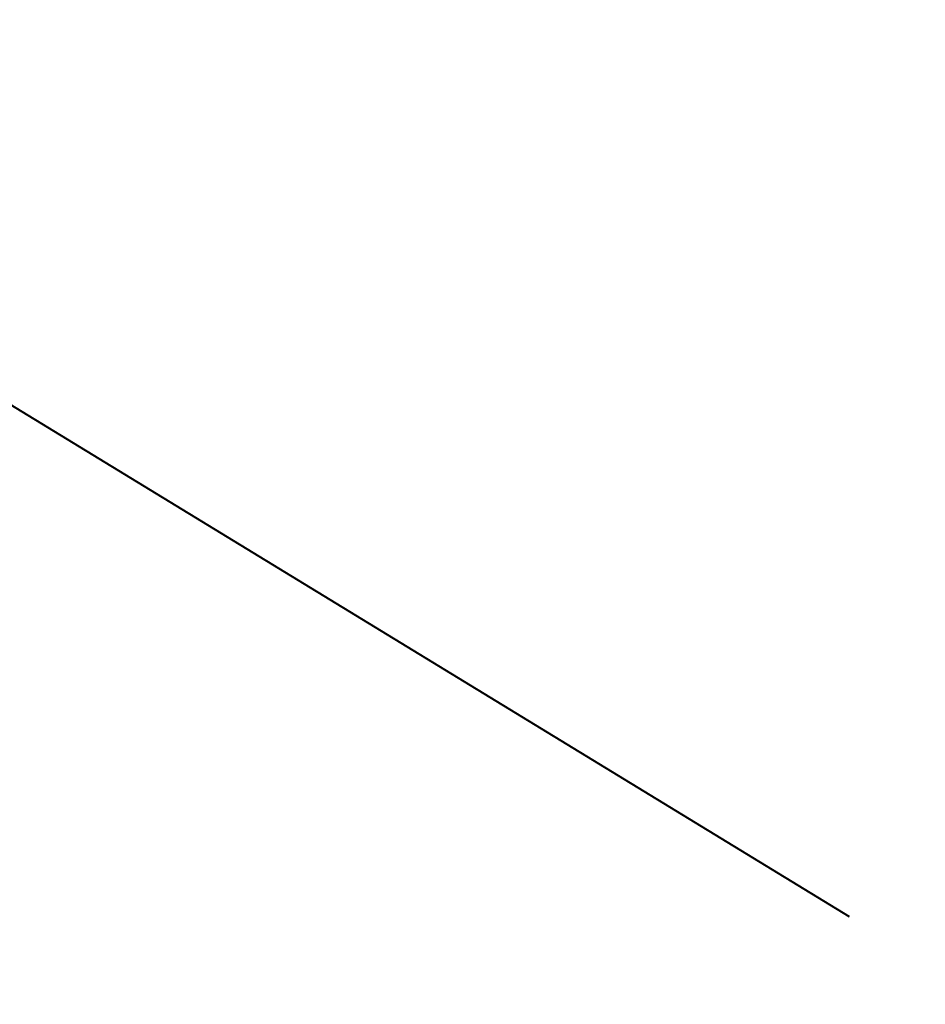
# Model space of a CAD drawing. Header units: millimetres. Extents: x 162876 to 168130, y 402614 to 405602.
# Tile 255 of 256: x 165468.41 to 165469.096, y 403893.352 to 403894.099. Entities that reach past the tile are written whole.
import ezdxf

# ---------------------------------------------------------------- set-up
doc = ezdxf.new("R2010")
doc.units = ezdxf.units.MM
doc.linetypes.add('X-CA190022.004-UO-OPB_Opbreek_v0.1$0$DASHED2', pattern=[0.375, 0.25, -0.125])
for name, color, linetype, lineweight in [('X-CA190022.004-UO-BGT_Ondergrond$0$GE_316_WGDFietspad_Vlak_GEM', 253, 'Continuous', 9), ('X-CA190022.004-UO-BGT_Ondergrond$0$GE_367_OWGBerm_groenvoorziening_grasenk_GEM', 253, 'Continuous', 9), ('X-CA190022.004-UO-OPB_Opbreek_v0.1$0$N-WE-KL-GRENS SCHEIDING ASFALT VLAKKEN-G', 7, 'X-CA190022.004-UO-OPB_Opbreek_v0.1$0$DASHED2', 40), ('X-CA190022.004-UO-OPB_Opbreek_v0.1$0$V-WE-VH-VERHARDING_TEGEL-A-200', 252, 'Continuous', 18)]:
    doc.layers.add(name, color=color, linetype=linetype, lineweight=lineweight)

msp = doc.modelspace()

# ---------------------------------------------------------------- hatches: boundary and pattern name
at = {"layer": 'X-CA190022.004-UO-OPB_Opbreek_v0.1$0$V-WE-VH-VERHARDING_TEGEL-A-200'}
h = msp.add_hatch(dxfattribs=at)
h.set_pattern_fill('AVH-TEGEL_300X300_HALFST-SO', color=256, scale=2, pattern_type=2)
h.set_pattern_definition([(0, (0, 0), (0.6, 0.3), [0.6, -0.6]), (90, (0, 0), (-0.6, 4e-17), [])])
edge = h.paths.add_edge_path()
edge.add_line((165468.51054, 403879.87953), (165470.31232, 403879.37847))
edge.add_line((165470.31232, 403879.37847), (165470.3534, 403879.57893))
edge.add_arc((165621.53471, 403843.81993), 155.35281, 166.2628531, 166.6923715, ccw=False)
edge.add_arc((165501.66923, 403873.13001), 31.95583, 144.719179, 166.276236, ccw=False)
edge.add_arc((165508.15829, 403869.43146), 39.39602, 137.846814, 145.779077, ccw=False)
edge.add_line((165478.95193, 403895.87072), (165480.04535, 403897.03017))
edge.add_line((165480.04535, 403897.03017), (165509.51568, 403928.28851))
edge.add_line((165509.51568, 403928.28851), (165514.01797, 403932.91087))
edge.add_arc((165515.30174, 403931.40494), 1.97886, 52.13781, 130.44674, ccw=False)
edge.add_line((165516.51629, 403932.96723), (165517.00655, 403932.53436))
edge.add_line((165517.00655, 403932.53436), (165524.0861, 403926.28353))
edge.add_line((165524.0861, 403926.28353), (165525.34615, 403927.72424))
edge.add_line((165525.34615, 403927.72424), (165518.02681, 403934.16222))
edge.add_arc((165515.30112, 403931.48056), 3.82371, 44.53348, 128.01372)
edge.add_line((165512.94629, 403934.49312), (165512.2257, 403933.76556))
edge.add_line((165512.2257, 403933.76556), (165509.75041, 403931.29127))
edge.add_line((165509.75041, 403931.29127), (165480.24323, 403899.96415))
edge.add_line((165480.24323, 403899.96415), (165478.00497, 403897.58893))
edge.add_arc((165523.17964, 403857.29249), 60.53556, 138.2665917, 144.3671748)
edge.add_arc((165502.04626, 403872.99973), 34.21119, 145.127978, 166.390148)
edge.add_arc((165598.90477, 403848.73096), 134.06299, 166.0501152, 166.5649618)

# ---------------------------------------------------------------- linework, layer by layer
at = {"layer": 'X-CA190022.004-UO-BGT_Ondergrond$0$GE_316_WGDFietspad_Vlak_GEM', "extrusion": (0, 0, -1)}
msp.add_arc((-165503.19191, 403872.46904), 39.01923, 18.830092, 38.78184, dxfattribs=at)
at = {"layer": 'X-CA190022.004-UO-BGT_Ondergrond$0$GE_367_OWGBerm_groenvoorziening_grasenk_GEM'}
msp.add_arc((165503.19191, 403872.46904), 39.01923, 141.21816, 161.169908, dxfattribs=at)
at = {"layer": 'X-CA190022.004-UO-OPB_Opbreek_v0.1$0$N-WE-KL-GRENS SCHEIDING ASFALT VLAKKEN-G', "ltscale": 5, "flags": 128}
msp.add_lwpolyline([(165467.97138, 403894.07025), (165474.89514, 403889.84291)], dxfattribs=at)

doc.saveas('drawing.dxf')
